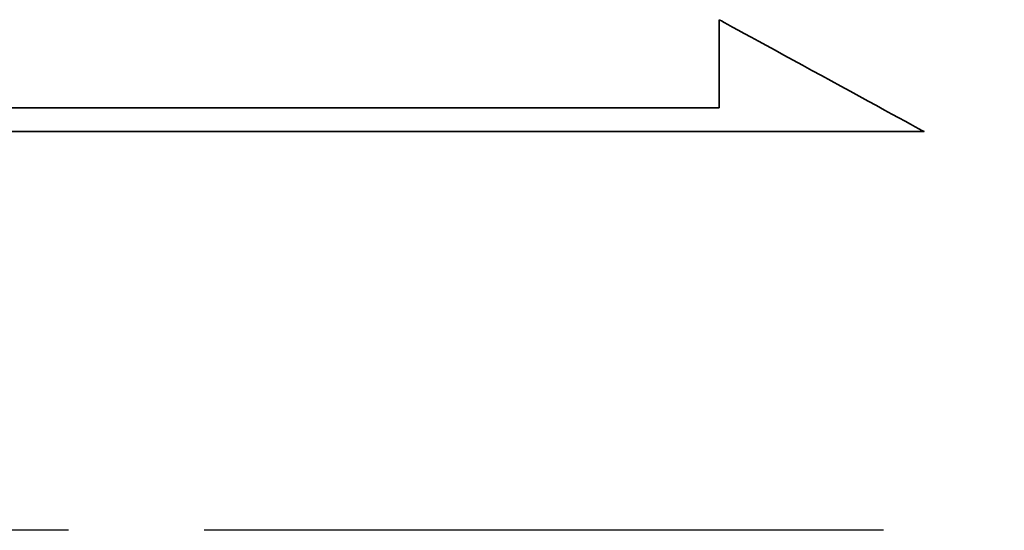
# Model space of a CAD drawing. Extents: x -172 to 870, y 51 to 165.
# Tile 43 of 49: x 786.98 to 792.42, y 111.87 to 114.69. Entities that reach past the tile are written whole.
import ezdxf

# ---------------------------------------------------------------- set-up
doc = ezdxf.new("R2010")
doc.units = 0
doc.header["$LTSCALE"] = 3
doc.header["$MEASUREMENT"] = 0
doc.linetypes.add('CENTER', pattern=[2, 1.25, -0.25, 0.25, -0.25])
for name, color, linetype in [('CL', 1, 'CENTER'), ('DIM', 4, 'CONTINUOUS'), ('layer 1', 7, 'CONTINUOUS')]:
    doc.layers.add(name, color=color, linetype=linetype)

# ---------------------------------------------------------------- blocks, each defined once
blk = doc.blocks.new('TBI MOTION logo(完整正式版)')
at = {"layer": 'layer 1', "color": 22, "lineweight": 35}
blk.add_open_spline([(75.90875, -9.47875), (75.90875, -9.47875), (75.90875, -12.28625), (75.90875, -12.28625), (75.90875, -12.28625), (75.90875, -12.28625), (75.90875, -12.47875), (75.90875, -12.47875), (75.90875, -12.47875), (75.90875, -12.47875), (75.71625, -12.47875), (75.71625, -12.47875), (75.71625, -12.47875), (75.71625, -12.47875), (-88.32875, -12.47875), (-88.32875, -12.47875), (-88.32875, -12.47875), (-88.32875, -12.47875), (-88.32875, -13.29375), (-88.32875, -13.29375), (-88.32875, -13.29375), (-88.32875, -13.29375), (82.89125, -13.29375), (82.89125, -13.29375), (82.89125, -13.29375), (82.89125, -13.29375), (75.90875, -9.47875), (75.90875, -9.47875)], degree=3, knots=[0, 0, 0, 0, 0.14285714, 0.14285714, 0.14285714, 0.14285715, 0.28571429, 0.28571429, 0.28571429, 0.2857143, 0.42857143, 0.42857143, 0.42857143, 0.42857144, 0.57142857, 0.57142857, 0.57142857, 0.57142858, 0.71428571, 0.71428571, 0.71428571, 0.71428572, 0.85714286, 0.85714286, 0.85714286, 0.85714287, 1, 1, 1, 1], dxfattribs=at)

msp = doc.modelspace()

# ---------------------------------------------------------------- linework, layer by layer
at = {"layer": 'CL', "color": 7}
msp.add_line((869.7483, 111.872), (732.7483, 111.872), dxfattribs=at)

# ---------------------------------------------------------------- block references
at = {"layer": 'DIM', "xscale": 0.1619999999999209, "yscale": 0.1619999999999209, "zscale": 0.1619999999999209}
msp.add_blockref('TBI MOTION logo(完整正式版)', (778.5436, 116.2273), dxfattribs=at)

doc.saveas('drawing.dxf')
